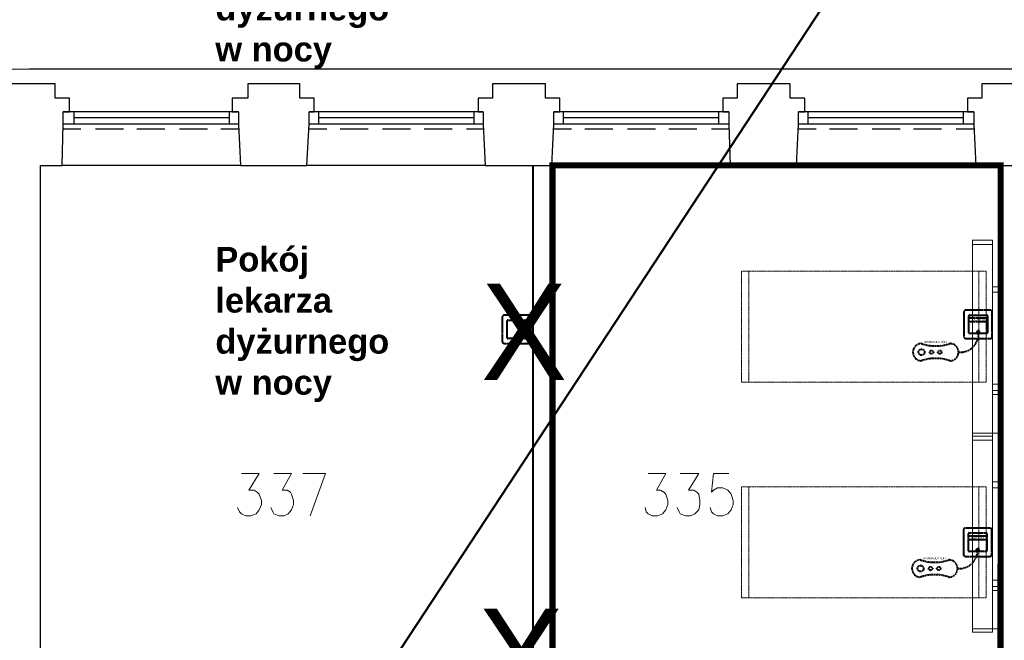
# Model space of a CAD drawing. Header units: millimetres. Extents: x 1 to 17496, y 1 to 30809.
# Tile 254 of 256: x 12126 to 12925, y 29398 to 29903. Entities that reach past the tile are written whole.
import ezdxf
from ezdxf.enums import TextEntityAlignment as Align

# ---------------------------------------------------------------- set-up
doc = ezdxf.new("R2010")
doc.units = ezdxf.units.MM
doc.linetypes.add('BORDER', pattern=[1.75, 0.5, -0.25, 0.5, -0.25, 0, -0.25])
doc.linetypes.add('CENTER', pattern=[2, 1.25, -0.25, 0.25, -0.25])
for name, color, linetype, lineweight in [('0_Przyz_centrale pielegniarskie', 1, 'Continuous', 40), ('0_Przyz_do likwidacji', 1, 'BORDER', 40), ('0_Przyz_FAP3010', 1, 'CENTER', 40), ('0_Przyz_Manipulator', 1, 'BORDER', 40), ('0_Przyz_Sala chorych', 5, 'BORDER', 40), ('0_Przyz_łóżko', 150, 'BORDER', 40)]:
    doc.layers.add(name, color=color, linetype=linetype, lineweight=lineweight)
for name, color, linetype in [('2DE_TXTMARK', 41, 'Continuous'), ('2DE_TXTNUM', 11, 'Continuous'), ('Opisy', 255, 'Continuous'), ('PDF _Geometria', 7, 'Continuous')]:
    doc.layers.add(name, color=color, linetype=linetype)
doc.styles.add('arial', font='arialbd.ttf')
doc.styles.add('CP_ATTR', font='ARIAL.TTF')
doc.styles.add('CP_ELATT', font='ARIAL.TTF')

# ---------------------------------------------------------------- blocks, each defined once
blk = doc.blocks.new('2de_abb_sig_045_1psoxj')
blk.add_lwpolyline([(0, 20), (0, 0, 0.414214), (1.5, -1.5), (21.5, -1.5, 0.414214), (23, 0), (23, 20, 0.414214), (21.5, 21.5), (1.5, 21.5, 0.414214)], format="xyb", close=True)
at = {"flags": 128}
for points in [[(4, 3.1), (4, 16.9)], [(4.6, 17.5), (18.4, 17.5)], [(19, 16.9), (19, 3.1)], [(18.4, 2.5), (4.6, 2.5)]]:
    blk.add_lwpolyline(points, dxfattribs=at)
for centre, start, end in [((4.6, 16.9), 90, 180), ((18.4, 16.9), 0, 90), ((4.6, 3.1), 180, 270), ((18.4, 3.1), 270, 0)]:
    blk.add_arc(centre, 0.6, start, end)
at = {"linetype": 'Continuous', "style": 'CP_ATTR', "flags": 9}
for tag in ['NAME', 'ARTICLE', 'MARK2', 'OTHER1', 'PRODUCT-TYPE', 'ORDER-NO', 'PRODUCER', 'VOLTAGE', 'CURRENT', 'POWER', 'CHARACTER', 'IP', 'OTHER', 'LINK', 'WEIGHT', 'NUMBER', 'GROUP', 'FUNCTION', 'EL-STATUS']:
    blk.add_attdef(tag, text='', height=0.00005, dxfattribs=at).set_placement((0, 0), align=Align.MIDDLE_LEFT)
at = {"layer": '2DE_TXTMARK', "linetype": 'ByBlock', "style": 'CP_ATTR', "width": 0.8, "flags": 8}
blk.add_attdef('MARK1', text='', height=1.8, dxfattribs=at).set_placement((11.5, 27), align=Align.CENTER)
at = {"layer": '2DE_TXTNUM', "style": 'CP_ELATT', "width": 0.8}
blk.add_attdef('TAG', text='', height=2.5, dxfattribs=at).set_placement((11.5, 23), align=Align.CENTER)
blk = doc.blocks.new('2de_abb_sig_012_53oms7o')
at = {"layer": '0_Przyz_FAP3010', "color": 1}
for p, q in [((15, 5), (0, 5)), ((15, 2), (0, 2)), ((6.68, -7.5), (6.68, -5.79)), ((8.63, -7.5), (8.63, -5.79))]:
    blk.add_line(p, q, dxfattribs=at)
at = {"layer": '0_Przyz_FAP3010', "color": 1, "flags": 128}
for points in [[(0, -6.9), (0, 6.9)], [(0.6, 7.5), (14.4, 7.5)], [(15, 6.9), (15, -6.9)], [(14.4, -7.5), (0.6, -7.5)]]:
    blk.add_lwpolyline(points, dxfattribs=at)
at = {"layer": '0_Przyz_FAP3010', "color": 1}
for centre, radius, start, end in [((0.6, 6.9), 0.6, 90, 180), ((14.4, 6.9), 0.6, 0, 90), ((0.6, -6.9), 0.6, 180, 270), ((7.65, -6.54), 1.23, 37.66917, 142.33083), ((14.4, -6.9), 0.6, 270, 0)]:
    blk.add_arc(centre, radius, start, end, dxfattribs=at)
at = {"layer": '0_Przyz_FAP3010', "color": 1, "style": 'CP_ELATT', "width": 0.8}
blk.add_attdef('TAG', text='', height=2.5, dxfattribs=at).set_placement((7.5, 9), align=Align.CENTER)
at = {"layer": '0_Przyz_FAP3010', "color": 1, "linetype": 'ByBlock', "style": 'CP_ATTR', "width": 0.8, "flags": 8}
blk.add_attdef('MARK1', text='', height=1.8, dxfattribs=at).set_placement((7.5, 3.5), align=Align.MIDDLE_CENTER)
at = {"layer": '0_Przyz_FAP3010', "color": 1, "linetype": 'Continuous', "style": 'CP_ATTR', "flags": 9}
for tag in ['NAME', 'ARTICLE', 'MARK2', 'OTHER1', 'PRODUCT-TYPE', 'ORDER-NO', 'PRODUCER', 'VOLTAGE', 'CURRENT', 'POWER', 'CHARACTER', 'IP', 'OTHER', 'LINK', 'WEIGHT', 'NUMBER', 'GROUP', 'FUNCTION', 'EL-STATUS']:
    blk.add_attdef(tag, text='', height=0.00005, dxfattribs=at).set_placement((0, -6.9), align=Align.MIDDLE_LEFT)
blk = doc.blocks.new('2de_abb_sig_n52_f0txfx9')
for centre, radius in [((-46.34, -15.39), 2.5), ((-38.25, -15.39), 1.5), ((-31.53, -15.39), 1.5)]:
    blk.add_circle(centre, radius)
for centre, radius, start, end in [((-15.05, -0.39), 15.06, 265.11181, 1.48602), ((-46.34, -15.39), 7, 90, 270), ((-34.83, 24.3), 34.66, 250.62217, 289.37783), ((-23.33, -15.39), 7, 270, 90), ((-34.83, -55.09), 34.66, 70.62217, 109.37783)]:
    blk.add_arc(centre, radius, start, end)
at = {"linetype": 'Continuous', "style": 'CP_ATTR', "flags": 9}
for tag in ['ARTICLE', 'NAME', 'EL-STATUS', 'FUNCTION', 'GROUP', 'NUMBER', 'WEIGHT', 'LINK', 'OTHER', 'IP', 'CHARACTER', 'POWER', 'CURRENT', 'VOLTAGE', 'PRODUCER', 'ORDER-NO', 'PRODUCT-TYPE', 'OTHER1', 'MARK2']:
    blk.add_attdef(tag, text='', height=0.00005, dxfattribs=at).set_placement((-46.34, -22.39), align=Align.MIDDLE_LEFT)
at = {"layer": '2DE_TXTMARK', "linetype": 'ByBlock', "style": 'CP_ATTR', "width": 0.8, "flags": 8}
blk.add_attdef('MARK1', text='', height=1.8, dxfattribs=at).set_placement((-34.94, -7.09), align=Align.MIDDLE_CENTER)
at = {"layer": '2DE_TXTNUM', "style": 'CP_ELATT', "width": 0.8}
blk.add_attdef('TAG', text='', height=2.5, dxfattribs=at).set_placement((-34.94, -4.09), align=Align.CENTER)

msp = doc.modelspace()

# ---------------------------------------------------------------- linework, layer by layer
at = {"layer": '0_Przyz_centrale pielegniarskie'}
msp.add_lwpolyline([(12361.11, 29278.37), (13026.27, 30291.39)], dxfattribs=at)
at = {"layer": '0_Przyz_Sala chorych', "ltscale": 500, "const_width": 5}
msp.add_lwpolyline([(12558.4, 29118.75), (12700.74, 29118.75), (12700.74, 29336.96), (12922.19, 29336.96), (12922.46, 29567.52), (12922.39, 29784.19), (12558.38, 29784.19)], close=True, dxfattribs=at)
at = {"layer": '0_Przyz_łóżko', "lineweight": 18}
for points in [[(12910.61, 29608.02), (12910.61, 29698.14), (12711.84, 29698.14), (12711.84, 29608.02)], [(12910.61, 29432.84), (12910.61, 29522.96), (12711.84, 29522.96), (12711.84, 29432.84)]]:
    msp.add_lwpolyline(points, close=True, dxfattribs=at)
for points in [[(12717.74, 29698.14), (12717.74, 29608.02)], [(12904.71, 29698.14), (12904.71, 29608.02)], [(12717.74, 29522.96), (12717.74, 29432.84)], [(12904.71, 29522.96), (12904.71, 29432.84)]]:
    msp.add_lwpolyline(points, dxfattribs=at)
at = {"layer": 'PDF _Geometria', "lineweight": 18}
for points in [[(11536.1, 29862.37), (12133.24, 29862.37)], [(12142.5, 29744.46), (12142.5, 29726.77)], [(12915.66, 29720.04), (12899.66, 29720.04)], [(12915.66, 29566.75), (12922.4, 29566.75), (12922.4, 29597.91), (12915.66, 29597.91), (12915.66, 29566.75), (12899.66, 29566.75)], [(12915.66, 29560.86), (12899.66, 29560.86)], [(12305.89, 29533.9), (12320.21, 29533.9), (12311.79, 29520.43), (12316, 29520.43), (12318.53, 29518.74), (12320.21, 29517.06), (12321.89, 29512.01), (12321.89, 29508.64), (12320.21, 29504.43), (12317.68, 29501.06), (12313.47, 29499.37), (12309.26, 29499.37), (12305.89, 29501.06), (12304.21, 29502.74), (12302.52, 29506.11)], [(12332, 29533.9), (12346.32, 29533.9), (12338.74, 29520.43), (12342.95, 29520.43), (12345.48, 29518.74), (12346.32, 29517.06), (12348, 29512.01), (12348, 29508.64), (12346.32, 29504.43), (12343.79, 29501.06), (12340.42, 29499.37), (12336.21, 29499.37), (12332, 29501.06), (12331.16, 29502.74), (12329.47, 29506.11)], [(12361.48, 29499.37), (12374.11, 29533.9), (12355.58, 29533.9)], [(12636.04, 29533.9), (12650.36, 29533.9), (12642.78, 29520.43), (12646.15, 29520.43), (12648.68, 29518.74), (12650.36, 29517.06), (12652.05, 29512.01), (12652.05, 29508.64), (12650.36, 29504.43), (12647.83, 29501.06), (12643.62, 29499.37), (12639.41, 29499.37), (12636.04, 29501.06), (12634.36, 29502.74), (12633.52, 29506.11)], [(12662.15, 29533.9), (12677.31, 29533.9), (12668.89, 29520.43), (12673.1, 29520.43), (12675.63, 29518.74), (12677.31, 29517.06), (12678.15, 29512.01), (12678.15, 29508.64), (12677.31, 29504.43), (12673.94, 29501.06), (12670.57, 29499.37), (12666.36, 29499.37), (12662.15, 29501.06), (12661.31, 29502.74), (12659.63, 29506.11)], [(12701.74, 29533.9), (12689.1, 29533.9), (12687.42, 29518.74), (12689.1, 29520.43), (12692.47, 29522.11), (12696.68, 29522.11), (12700.89, 29520.43), (12703.42, 29517.06), (12705.11, 29512.01), (12705.11, 29508.64), (12703.42, 29504.43), (12700.89, 29501.06), (12696.68, 29499.37), (12692.47, 29499.37), (12689.1, 29501.06), (12687.42, 29502.74), (12686.58, 29506.11)], [(12915.66, 29407.57), (12922.4, 29407.57), (12922.4, 29438.73), (12915.66, 29438.73), (12915.66, 29407.57), (12899.66, 29407.57)]]:
    msp.add_lwpolyline(points, dxfattribs=at)
at = {"layer": 'PDF _Geometria', "lineweight": 25}
for points in [[(13525.43, 29862.37), (13326.67, 29862.37), (13127.9, 29862.37), (12929.14, 29862.37), (12729.53, 29862.37), (12530.77, 29862.37), (12332, 29862.37), (12133.24, 29862.37)], [(12305.05, 29784.04), (12358.95, 29784.04), (12360.64, 29817.73), (12360.64, 29827.84), (12364.85, 29827.84), (12364.85, 29838.79), (12353.06, 29838.79), (12353.06, 29850.58), (12332, 29850.58), (12310.95, 29850.58), (12310.95, 29838.79), (12298.31, 29838.79), (12298.31, 29827.84), (12303.37, 29827.84), (12303.37, 29817.73), (12305.05, 29784.04), (12160.19, 29784.04), (12161.03, 29817.73), (12161.03, 29827.84), (12166.08, 29827.84), (12166.08, 29838.79), (12154.29, 29838.79), (12154.29, 29850.58), (12133.24, 29850.58), (12048.17, 29850.58)], [(12503.81, 29784.04), (12557.72, 29784.04), (12559.4, 29817.73), (12559.4, 29827.84), (12564.45, 29827.84), (12564.45, 29838.79), (12552.66, 29838.79), (12552.66, 29850.58), (12530.77, 29850.58), (12509.71, 29850.58), (12509.71, 29838.79), (12497.92, 29838.79), (12497.92, 29827.84), (12502.13, 29827.84), (12502.13, 29817.73), (12503.81, 29784.04), (12358.95, 29784.04)], [(12702.58, 29784.04), (12756.48, 29784.04), (12758.17, 29817.73), (12758.17, 29827.84), (12763.22, 29827.84), (12763.22, 29838.79), (12751.43, 29838.79), (12751.43, 29850.58), (12729.53, 29850.58), (12708.47, 29850.58), (12708.47, 29838.79), (12696.68, 29838.79), (12696.68, 29827.84), (12701.74, 29827.84), (12701.74, 29817.73), (12702.58, 29784.04), (12557.72, 29784.04)], [(12902.19, 29784.04), (12955.25, 29784.04), (12956.93, 29817.73), (12956.93, 29827.84), (12961.98, 29827.84), (12961.98, 29838.79), (12950.19, 29838.79), (12950.19, 29850.58), (12929.14, 29850.58), (12907.24, 29850.58), (12907.24, 29838.79), (12895.45, 29838.79), (12895.45, 29827.84), (12900.5, 29827.84), (12900.5, 29817.73), (12902.19, 29784.04), (12756.48, 29784.04)], [(12303.37, 29827.84), (12161.03, 29827.84)], [(12169.45, 29827.84), (12169.45, 29817.73)], [(12295.79, 29827.84), (12295.79, 29817.73)], [(12502.13, 29827.84), (12360.64, 29827.84)], [(12368.22, 29827.84), (12368.22, 29817.73)], [(12494.55, 29827.84), (12494.55, 29817.73)], [(12701.74, 29827.84), (12559.4, 29827.84)], [(12566.98, 29827.84), (12566.98, 29817.73)], [(12693.31, 29827.84), (12693.31, 29817.73)], [(12900.5, 29827.84), (12758.17, 29827.84)], [(12765.75, 29827.84), (12765.75, 29817.73)], [(12892.08, 29827.84), (12892.08, 29817.73)], [(12303.37, 29817.73), (12161.03, 29817.73)], [(12295.79, 29822.79), (12169.45, 29822.79)], [(12502.13, 29817.73), (12360.64, 29817.73)], [(12494.55, 29822.79), (12368.22, 29822.79)], [(12701.74, 29817.73), (12559.4, 29817.73)], [(12693.31, 29822.79), (12566.98, 29822.79)], [(12900.5, 29817.73), (12758.17, 29817.73)], [(12892.08, 29822.79), (12765.75, 29822.79)], [(12175.35, 29813.52), (12161.03, 29813.52)], [(12209.88, 29813.52), (12187.14, 29813.52)], [(12243.57, 29813.52), (12220.83, 29813.52)], [(12278.1, 29813.52), (12255.36, 29813.52)], [(12303.37, 29813.52), (12289.05, 29813.52)], [(12374.95, 29813.52), (12359.79, 29813.52)], [(12408.64, 29813.52), (12385.9, 29813.52)], [(12443.17, 29813.52), (12420.43, 29813.52)], [(12476.86, 29813.52), (12454.12, 29813.52)], [(12502.97, 29813.52), (12488.65, 29813.52)], [(12573.72, 29813.52), (12559.4, 29813.52)], [(12607.41, 29813.52), (12584.67, 29813.52)], [(12641.94, 29813.52), (12619.2, 29813.52)], [(12675.63, 29813.52), (12652.89, 29813.52)], [(12701.74, 29813.52), (12687.42, 29813.52)], [(12772.48, 29813.52), (12758.17, 29813.52)], [(12806.17, 29813.52), (12783.43, 29813.52)], [(12840.7, 29813.52), (12817.96, 29813.52)], [(12874.39, 29813.52), (12851.65, 29813.52)], [(12900.5, 29813.52), (12886.18, 29813.52)], [(12102.92, 29074.05), (12384.22, 29074.05), (12384.22, 29118.69), (12142.5, 29118.69), (12142.5, 29784.04), (12160.19, 29784.04)]]:
    msp.add_lwpolyline(points, dxfattribs=at)
at = {"layer": 'PDF _Geometria', "lineweight": 40}
for points in [[(12557.72, 29784.04), (12557.72, 29118.69), (12563.61, 29118.69), (12563.61, 29074.05), (12504.66, 29074.05), (12504.66, 29118.69), (12557.72, 29118.69), (12542.56, 29118.69), (12542.56, 29784.04)], [(12922.4, 29118.69), (12922.4, 29784.04)]]:
    msp.add_lwpolyline(points, dxfattribs=at)
at = {"layer": 'PDF _Geometria', "lineweight": 18}
for points in [[(12542.56, 29744.46), (12542.56, 29726.77)], [(12922.4, 29744.46), (12922.4, 29726.77)], [(12915.66, 29564.22), (12915.66, 29723.4), (12899.66, 29723.4), (12899.66, 29564.22)], [(12922.4, 29681.29), (12922.4, 29685.5), (12915.66, 29685.5), (12915.66, 29681.29)], [(12922.4, 29601.28), (12922.4, 29606.34), (12915.66, 29606.34), (12915.66, 29601.28)], [(12915.66, 29405.04), (12915.66, 29564.22), (12899.66, 29564.22), (12899.66, 29405.04)], [(12922.4, 29522.11), (12922.4, 29527.17), (12915.66, 29527.17), (12915.66, 29522.11)], [(12922.4, 29442.1), (12922.4, 29447.16), (12915.66, 29447.16), (12915.66, 29442.1)]]:
    msp.add_lwpolyline(points, close=True, dxfattribs=at)

# ---------------------------------------------------------------- block references
at = {"layer": '0_Przyz_FAP3010', "lineweight": -3}
for p in [(12892.59, 29645.07), (12517.63, 29640.96), (12892.23, 29468.03)]:
    msp.add_blockref('2de_abb_sig_045_1psoxj', p, dxfattribs=at)
ref = msp.add_blockref('2de_abb_sig_012_53oms7o', (12896.59, 29655.08), dxfattribs=at)
ref.add_attrib('MARK1', 'FAP3010', dxfattribs={"layer": '2DE_TXTMARK', "linetype": 'ByBlock', "height": 1.8, "style": 'CP_ATTR', "width": 0.8, "flags": 8}).set_placement((12904.09, 29658.58), align=Align.MIDDLE_CENTER)
ref = msp.add_blockref('2de_abb_sig_012_53oms7o', (12896.23, 29478.04), dxfattribs=at)
ref.add_attrib('MARK1', 'FAP3010', dxfattribs={"layer": '2DE_TXTMARK', "linetype": 'ByBlock', "height": 1.8, "style": 'CP_ATTR', "width": 0.8, "flags": 8}).set_placement((12903.73, 29481.54), align=Align.MIDDLE_CENTER)
at = {"layer": '0_Przyz_Manipulator', "lineweight": -3}
for p in [(12904.49, 29647.83), (12903.69, 29472.04)]:
    msp.add_blockref('2de_abb_sig_n52_f0txfx9', p, dxfattribs=at).add_auto_attribs({'MARK1': 'MANIPULATOR'})

# ---------------------------------------------------------------- texts
at = {"layer": '0_Przyz_do likwidacji', "char_height": 78.33, "width": 96.1721, "attachment_point": 1}
for insert in [(12500.35, 29688.23), (12497.91, 29424.06)]:
    msp.add_mtext('X', dxfattribs=dict(at, insert=insert))
at = {"layer": 'Opisy', "color": 7, "char_height": 20, "width": 168.8148, "attachment_point": 1, "style": 'arial'}
for insert in [(12284.54, 29988.67), (12284.54, 29717.93)]:
    msp.add_mtext('Pokój lekarza dyżurnego w nocy', dxfattribs=dict(at, insert=insert))

doc.saveas('drawing.dxf')
